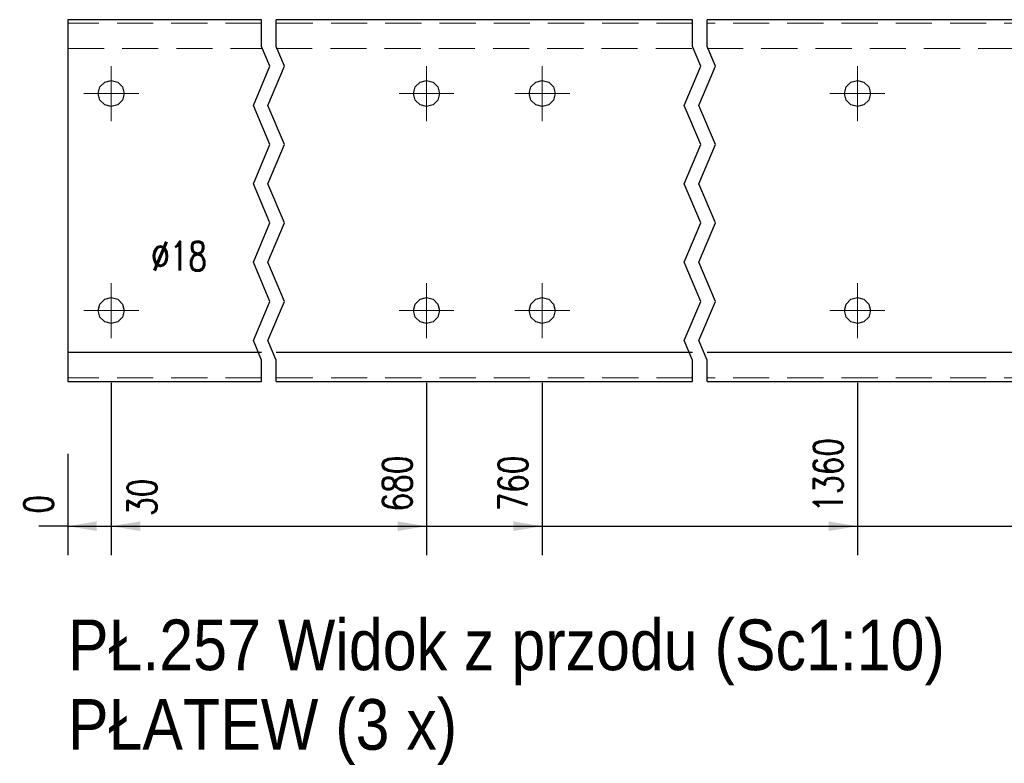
# Model space of a CAD drawing. Header units: millimetres. Extents: x -136 to 717, y 10101 to 10771.
# Tile 28 of 39: x 277 to 345, y 10480 to 10532. Entities that reach past the tile are written whole.
import ezdxf

# ---------------------------------------------------------------- set-up
doc = ezdxf.new("R2010")
doc.units = ezdxf.units.MM
doc.header["$LTSCALE"] = 10
doc.linetypes.add('HIDDEN', pattern=[0.375, 0.25, -0.125])
doc.linetypes.add('MITTE', pattern=[2, 1.25, -0.25, 0.25, -0.25])
doc.layers.get('Defpoints').update_dxf_attribs({"color": 1})
for name, color, linetype, lineweight in [('PS_Bolt', 4, 'Continuous', 13), ('PS_DIM', 4, 'Continuous', 13), ('PS_Hidden', 2, 'HIDDEN', 9), ('PS_Mid', 5, 'MITTE', 15), ('PS_Shape', 161, 'Continuous', 30), ('PS_SOLID', 7, 'Continuous', 30), ('PS_TEXT', 3, 'Continuous', 18)]:
    doc.layers.add(name, color=color, linetype=linetype, lineweight=lineweight)
doc.styles.add('gil', font='txt', dxfattribs={"width": 0.9})
doc.styles.add('simplex', font='simplex.shx', dxfattribs={"width": 0.75})
doc.dimstyles.new('1_10_GŁ_DS1-LS10', dxfattribs={"dimtxt": 2, "dimasz": 2, "dimexe": 2, "dimexo": 5, "dimgap": 1, "dimtad": 1, "dimjust": 4, "dimdec": 0, "dimlfac": 10, "dimtxsty": 'simplex', "dimblk1": 'NONE', "dimsah": 1, "dimcen": 2, "dimclrd": 256, "dimclre": 256, "dimclrt": 3, "dimadec": 1, "dimazin": 0, "dimtfac": 1, "dimtdec": 0, "dimtmove": 2, "dimatfit": 3, "dimfxl": 1, "dimarcsym": 0})

# ---------------------------------------------------------------- blocks, each defined once
blk = doc.blocks.new('*D214')
at = {"layer": 'Defpoints', "color": 0, "transparency": 16777216}
for p in [(280.364, 10506.766), (280.364, 10506.766), (280.364, 10496.766)]:
    blk.add_point(p, dxfattribs=at)
at = {"layer": 'PS_DIM', "lineweight": -2, "transparency": 16777216}
for p, q in [((280.364, 10501.766), (280.364, 10494.766)), ((280.364, 10501.766), (280.364, 10494.766)), ((280.364, 10496.766), (278.364, 10496.766)), ((280.364, 10496.766), (280.364, 10496.766)), ((282.364, 10496.766), (284.364, 10496.766))]:
    blk.add_line(p, q, dxfattribs=at)
at = {"layer": 'PS_DIM', "transparency": 16777216}
blk.add_solid([(282.364, 10497.099), (282.364, 10496.433), (280.364, 10496.766)], dxfattribs=at)
at = {"layer": 'PS_DIM', "color": 3, "transparency": 16777216, "insert": (278.344, 10498.286), "char_height": 2, "attachment_point": 5, "rotation": 90, "style": 'simplex'}
blk.add_mtext('0', dxfattribs=at)
blk = doc.blocks.new('_None')
blk = doc.blocks.new('*D215')
at = {"layer": 'Defpoints', "color": 0, "transparency": 16777216}
for p in [(283.364, 10511.666), (280.364, 10506.766), (283.364, 10496.766)]:
    blk.add_point(p, dxfattribs=at)
at = {"layer": 'PS_DIM', "lineweight": -2, "transparency": 16777216}
for p, q in [((283.364, 10506.666), (283.364, 10494.766)), ((280.364, 10501.766), (280.364, 10494.766)), ((280.364, 10496.766), (278.364, 10496.766)), ((280.364, 10496.766), (283.364, 10496.766)), ((285.364, 10496.766), (287.364, 10496.766))]:
    blk.add_line(p, q, dxfattribs=at)
at = {"layer": 'PS_DIM', "transparency": 16777216}
blk.add_solid([(285.364, 10497.099), (285.364, 10496.433), (283.364, 10496.766)], dxfattribs=at)
at = {"layer": 'PS_DIM', "color": 3, "transparency": 16777216, "insert": (285.496, 10498.768), "char_height": 2, "attachment_point": 5, "rotation": 90, "style": 'simplex'}
blk.add_mtext('30', dxfattribs=at)
blk = doc.blocks.new('*D216')
at = {"layer": 'Defpoints', "color": 0, "transparency": 16777216}
for p in [(305.164, 10511.666), (280.364, 10506.766), (305.164, 10496.766)]:
    blk.add_point(p, dxfattribs=at)
at = {"layer": 'PS_DIM', "lineweight": -2, "transparency": 16777216}
for p, q in [((305.164, 10506.666), (305.164, 10494.766)), ((280.364, 10501.766), (280.364, 10494.766)), ((280.364, 10496.766), (303.164, 10496.766))]:
    blk.add_line(p, q, dxfattribs=at)
at = {"layer": 'PS_DIM', "transparency": 16777216}
blk.add_solid([(303.164, 10497.099), (303.164, 10496.433), (305.164, 10496.766)], dxfattribs=at)
at = {"layer": 'PS_DIM', "color": 3, "transparency": 16777216, "insert": (303.144, 10499.715), "char_height": 2, "attachment_point": 5, "rotation": 90, "style": 'simplex'}
blk.add_mtext('680', dxfattribs=at)
blk = doc.blocks.new('*D217')
at = {"layer": 'Defpoints', "color": 0, "transparency": 16777216}
for p in [(313.164, 10511.666), (280.364, 10506.766), (313.164, 10496.766)]:
    blk.add_point(p, dxfattribs=at)
at = {"layer": 'PS_DIM', "lineweight": -2, "transparency": 16777216}
for p, q in [((313.164, 10506.666), (313.164, 10494.766)), ((280.364, 10501.766), (280.364, 10494.766)), ((280.364, 10496.766), (311.164, 10496.766))]:
    blk.add_line(p, q, dxfattribs=at)
at = {"layer": 'PS_DIM', "transparency": 16777216}
blk.add_solid([(311.164, 10497.099), (311.164, 10496.433), (313.164, 10496.766)], dxfattribs=at)
at = {"layer": 'PS_DIM', "color": 3, "transparency": 16777216, "insert": (311.144, 10499.715), "char_height": 2, "attachment_point": 5, "rotation": 90, "style": 'simplex'}
blk.add_mtext('760', dxfattribs=at)
blk = doc.blocks.new('*D218')
at = {"layer": 'Defpoints', "color": 0, "transparency": 16777216}
for p in [(334.964, 10511.666), (280.364, 10506.766), (334.964, 10496.766)]:
    blk.add_point(p, dxfattribs=at)
at = {"layer": 'PS_DIM', "lineweight": -2, "transparency": 16777216}
for p, q in [((334.964, 10506.666), (334.964, 10494.766)), ((280.364, 10501.766), (280.364, 10494.766)), ((280.364, 10496.766), (332.964, 10496.766))]:
    blk.add_line(p, q, dxfattribs=at)
at = {"layer": 'PS_DIM', "transparency": 16777216}
blk.add_solid([(332.964, 10497.099), (332.964, 10496.433), (334.964, 10496.766)], dxfattribs=at)
at = {"layer": 'PS_DIM', "color": 3, "transparency": 16777216, "insert": (332.944, 10500.286), "char_height": 2, "attachment_point": 5, "rotation": 90, "style": 'simplex'}
blk.add_mtext('1360', dxfattribs=at)
blk = doc.blocks.new('*D219')
at = {"layer": 'Defpoints', "color": 0, "transparency": 16777216}
for p in [(355.964, 10511.666), (280.364, 10506.766), (355.964, 10496.766)]:
    blk.add_point(p, dxfattribs=at)
at = {"layer": 'PS_DIM', "lineweight": -2, "transparency": 16777216}
for p, q in [((355.964, 10506.666), (355.964, 10494.766)), ((280.364, 10501.766), (280.364, 10494.766)), ((280.364, 10496.766), (353.964, 10496.766))]:
    blk.add_line(p, q, dxfattribs=at)
at = {"layer": 'PS_DIM', "transparency": 16777216}
blk.add_solid([(353.964, 10497.099), (353.964, 10496.433), (355.964, 10496.766)], dxfattribs=at)
at = {"layer": 'PS_DIM', "color": 3, "transparency": 16777216, "insert": (353.944, 10500.286), "char_height": 2, "attachment_point": 5, "rotation": 90, "style": 'simplex'}
blk.add_mtext('1570', dxfattribs=at)
blk = doc.blocks.new('*D220')
at = {"layer": 'Defpoints', "color": 0, "transparency": 16777216}
for p in [(377.764, 10511.666), (280.364, 10506.766), (377.764, 10496.766)]:
    blk.add_point(p, dxfattribs=at)
at = {"layer": 'PS_DIM', "lineweight": -2, "transparency": 16777216}
for p, q in [((377.764, 10506.666), (377.764, 10494.766)), ((280.364, 10501.766), (280.364, 10494.766)), ((280.364, 10496.766), (375.764, 10496.766))]:
    blk.add_line(p, q, dxfattribs=at)
at = {"layer": 'PS_DIM', "transparency": 16777216}
blk.add_solid([(375.764, 10497.099), (375.764, 10496.433), (377.764, 10496.766)], dxfattribs=at)
at = {"layer": 'PS_DIM', "color": 3, "transparency": 16777216, "insert": (375.744, 10500.429), "char_height": 2, "attachment_point": 5, "rotation": 90, "style": 'simplex'}
blk.add_mtext('2280', dxfattribs=at)
blk = doc.blocks.new('*D221')
at = {"layer": 'Defpoints', "color": 0, "transparency": 16777216}
for p in [(399.564, 10511.666), (280.364, 10506.766), (399.564, 10496.766)]:
    blk.add_point(p, dxfattribs=at)
at = {"layer": 'PS_DIM', "lineweight": -2, "transparency": 16777216}
for p, q in [((399.564, 10506.666), (399.564, 10494.766)), ((280.364, 10501.766), (280.364, 10494.766)), ((280.364, 10496.766), (397.564, 10496.766))]:
    blk.add_line(p, q, dxfattribs=at)
at = {"layer": 'PS_DIM', "transparency": 16777216}
blk.add_solid([(397.564, 10497.099), (397.564, 10496.433), (399.564, 10496.766)], dxfattribs=at)
at = {"layer": 'PS_DIM', "color": 3, "transparency": 16777216, "insert": (397.544, 10500.429), "char_height": 2, "attachment_point": 5, "rotation": 90, "style": 'simplex'}
blk.add_mtext('3470', dxfattribs=at)
blk = doc.blocks.new('*D222')
at = {"layer": 'Defpoints', "color": 0, "transparency": 16777216}
for p in [(421.364, 10511.666), (280.364, 10506.766), (421.364, 10496.766)]:
    blk.add_point(p, dxfattribs=at)
at = {"layer": 'PS_DIM', "lineweight": -2, "transparency": 16777216}
for p, q in [((421.364, 10506.666), (421.364, 10494.766)), ((280.364, 10501.766), (280.364, 10494.766)), ((280.364, 10496.766), (419.364, 10496.766))]:
    blk.add_line(p, q, dxfattribs=at)
at = {"layer": 'PS_DIM', "transparency": 16777216}
blk.add_solid([(419.364, 10497.099), (419.364, 10496.433), (421.364, 10496.766)], dxfattribs=at)
at = {"layer": 'PS_DIM', "color": 3, "transparency": 16777216, "insert": (419.344, 10500.429), "char_height": 2, "attachment_point": 5, "rotation": 90, "style": 'simplex'}
blk.add_mtext('4360', dxfattribs=at)
blk = doc.blocks.new('*D223')
at = {"layer": 'Defpoints', "color": 0, "transparency": 16777216}
for p in [(443.164, 10511.666), (280.364, 10506.766), (443.164, 10496.766)]:
    blk.add_point(p, dxfattribs=at)
at = {"layer": 'PS_DIM', "lineweight": -2, "transparency": 16777216}
for p, q in [((443.164, 10506.666), (443.164, 10494.766)), ((280.364, 10501.766), (280.364, 10494.766)), ((280.364, 10496.766), (441.164, 10496.766))]:
    blk.add_line(p, q, dxfattribs=at)
at = {"layer": 'PS_DIM', "transparency": 16777216}
blk.add_solid([(441.164, 10497.099), (441.164, 10496.433), (443.164, 10496.766)], dxfattribs=at)
at = {"layer": 'PS_DIM', "color": 3, "transparency": 16777216, "insert": (441.144, 10500.429), "char_height": 2, "attachment_point": 5, "rotation": 90, "style": 'simplex'}
blk.add_mtext('5280', dxfattribs=at)
blk = doc.blocks.new('*D224')
at = {"layer": 'Defpoints', "color": 0, "transparency": 16777216}
for p in [(480.164, 10511.666), (280.364, 10506.766), (480.164, 10496.766)]:
    blk.add_point(p, dxfattribs=at)
at = {"layer": 'PS_DIM', "lineweight": -2, "transparency": 16777216}
for p, q in [((480.164, 10506.666), (480.164, 10494.766)), ((280.364, 10501.766), (280.364, 10494.766)), ((280.364, 10496.766), (478.164, 10496.766))]:
    blk.add_line(p, q, dxfattribs=at)
at = {"layer": 'PS_DIM', "transparency": 16777216}
blk.add_solid([(478.164, 10497.099), (478.164, 10496.433), (480.164, 10496.766)], dxfattribs=at)
at = {"layer": 'PS_DIM', "color": 3, "transparency": 16777216, "insert": (478.144, 10500.429), "char_height": 2, "attachment_point": 5, "rotation": 90, "style": 'simplex'}
blk.add_mtext('5650', dxfattribs=at)
blk = doc.blocks.new('*D225')
at = {"layer": 'Defpoints', "color": 0, "transparency": 16777216}
for p in [(501.964, 10511.666), (280.364, 10506.766), (501.964, 10496.766)]:
    blk.add_point(p, dxfattribs=at)
at = {"layer": 'PS_DIM', "lineweight": -2, "transparency": 16777216}
for p, q in [((501.964, 10506.666), (501.964, 10494.766)), ((280.364, 10501.766), (280.364, 10494.766)), ((280.364, 10496.766), (499.964, 10496.766))]:
    blk.add_line(p, q, dxfattribs=at)
at = {"layer": 'PS_DIM', "transparency": 16777216}
blk.add_solid([(499.964, 10497.099), (499.964, 10496.433), (501.964, 10496.766)], dxfattribs=at)
at = {"layer": 'PS_DIM', "color": 3, "transparency": 16777216, "insert": (499.944, 10500.286), "char_height": 2, "attachment_point": 5, "rotation": 90, "style": 'simplex'}
blk.add_mtext('6180', dxfattribs=at)
blk = doc.blocks.new('*D226')
at = {"layer": 'Defpoints', "color": 0, "transparency": 16777216}
for p in [(509.964, 10511.666), (280.364, 10506.766), (509.964, 10496.766)]:
    blk.add_point(p, dxfattribs=at)
at = {"layer": 'PS_DIM', "lineweight": -2, "transparency": 16777216}
for p, q in [((509.964, 10506.666), (509.964, 10494.766)), ((280.364, 10501.766), (280.364, 10494.766)), ((280.364, 10496.766), (507.964, 10496.766))]:
    blk.add_line(p, q, dxfattribs=at)
at = {"layer": 'PS_DIM', "transparency": 16777216}
blk.add_solid([(507.964, 10497.099), (507.964, 10496.433), (509.964, 10496.766)], dxfattribs=at)
at = {"layer": 'PS_DIM', "color": 3, "transparency": 16777216, "insert": (507.944, 10500.429), "char_height": 2, "attachment_point": 5, "rotation": 90, "style": 'simplex'}
blk.add_mtext('6260', dxfattribs=at)
blk = doc.blocks.new('*D227')
at = {"layer": 'Defpoints', "color": 0, "transparency": 16777216}
for p in [(531.764, 10511.666), (280.364, 10506.766), (531.764, 10496.766)]:
    blk.add_point(p, dxfattribs=at)
at = {"layer": 'PS_DIM', "lineweight": -2, "transparency": 16777216}
for p, q in [((531.764, 10506.666), (531.764, 10494.766)), ((280.364, 10501.766), (280.364, 10494.766)), ((280.364, 10496.766), (529.764, 10496.766))]:
    blk.add_line(p, q, dxfattribs=at)
at = {"layer": 'PS_DIM', "transparency": 16777216}
blk.add_solid([(529.764, 10497.099), (529.764, 10496.433), (531.764, 10496.766)], dxfattribs=at)
at = {"layer": 'PS_DIM', "color": 3, "transparency": 16777216, "insert": (529.744, 10500.429), "char_height": 2, "attachment_point": 5, "rotation": 90, "style": 'simplex'}
blk.add_mtext('6790', dxfattribs=at)
blk = doc.blocks.new('*D228')
at = {"layer": 'Defpoints', "color": 0, "transparency": 16777216}
for p in [(280.364, 10506.766), (534.764, 10506.766), (534.764, 10496.766)]:
    blk.add_point(p, dxfattribs=at)
at = {"layer": 'PS_DIM', "lineweight": -2, "transparency": 16777216}
for p, q in [((280.364, 10501.766), (280.364, 10494.766)), ((534.764, 10501.766), (534.764, 10494.766)), ((280.364, 10496.766), (532.764, 10496.766))]:
    blk.add_line(p, q, dxfattribs=at)
at = {"layer": 'PS_DIM', "transparency": 16777216}
blk.add_solid([(532.764, 10497.099), (532.764, 10496.433), (534.764, 10496.766)], dxfattribs=at)
at = {"layer": 'PS_DIM', "color": 3, "transparency": 16777216, "insert": (533.256, 10500.457), "char_height": 2, "attachment_point": 5, "rotation": 90, "style": 'simplex'}
blk.add_mtext('6820', dxfattribs=at)
blk = doc.blocks.new('*X544')
at = {"color": 3, "linetype": 'Continuous'}
blk.add_line((283.364, 10511.666), (283.364, 10511.666), dxfattribs=at)
blk.add_line((283.364, 10511.666), (283.364, 10511.666), dxfattribs=at)
blk.add_line((283.364, 10511.666), (283.364, 10511.666), dxfattribs=at)
blk.add_line((283.364, 10511.666), (283.364, 10511.666), dxfattribs=at)
blk.add_line((283.364, 10511.666), (283.364, 10511.666), dxfattribs=at)
blk = doc.blocks.new('*X546')
at = {"color": 1}
for p, q in [((293.764, 10529.909), (293.764, 10531.766)), ((294.764, 10529.909), (294.764, 10531.766)), ((323.564, 10529.909), (323.564, 10531.766)), ((324.564, 10529.909), (324.564, 10531.766)), ((294.337, 10528.554), (293.764, 10529.909)), ((295.337, 10528.554), (294.764, 10529.909)), ((324.137, 10528.554), (323.564, 10529.909)), ((325.137, 10528.554), (324.564, 10529.909)), ((293.192, 10525.845), (294.337, 10528.554)), ((294.192, 10525.845), (295.337, 10528.554)), ((322.992, 10525.845), (324.137, 10528.554)), ((323.992, 10525.845), (325.137, 10528.554)), ((294.337, 10523.136), (293.192, 10525.845)), ((295.337, 10523.136), (294.192, 10525.845)), ((324.137, 10523.136), (322.992, 10525.845)), ((325.137, 10523.136), (323.992, 10525.845)), ((293.192, 10520.427), (294.337, 10523.136)), ((294.192, 10520.427), (295.337, 10523.136)), ((322.992, 10520.427), (324.137, 10523.136)), ((323.992, 10520.427), (325.137, 10523.136)), ((294.337, 10517.718), (293.192, 10520.427)), ((295.337, 10517.718), (294.192, 10520.427)), ((324.137, 10517.718), (322.992, 10520.427)), ((325.137, 10517.718), (323.992, 10520.427)), ((293.192, 10515.009), (294.337, 10517.718)), ((294.192, 10515.009), (295.337, 10517.718)), ((322.992, 10515.009), (324.137, 10517.718)), ((323.992, 10515.009), (325.137, 10517.718)), ((294.337, 10512.3), (293.192, 10515.009)), ((295.337, 10512.3), (294.192, 10515.009)), ((324.137, 10512.3), (322.992, 10515.009)), ((325.137, 10512.3), (323.992, 10515.009)), ((293.192, 10509.591), (294.337, 10512.3)), ((294.192, 10509.591), (295.337, 10512.3)), ((322.992, 10509.591), (324.137, 10512.3)), ((323.992, 10509.591), (325.137, 10512.3)), ((293.764, 10508.237), (293.192, 10509.591)), ((294.764, 10508.237), (294.192, 10509.591)), ((323.564, 10508.237), (322.992, 10509.591)), ((324.564, 10508.237), (323.992, 10509.591)), ((293.764, 10506.766), (293.764, 10508.237)), ((294.764, 10506.766), (294.764, 10508.237)), ((323.564, 10506.766), (323.564, 10508.237)), ((324.564, 10506.766), (324.564, 10508.237))]:
    blk.add_line(p, q, dxfattribs=at)
at = {"layer": 'PS_Hidden', "color": 2, "linetype": 'HIDDEN'}
for p, q in [((293.764, 10531.516), (280.364, 10531.516)), ((323.564, 10531.516), (294.764, 10531.516)), ((366.364, 10531.516), (324.564, 10531.516)), ((280.364, 10529.766), (293.764, 10529.766)), ((294.764, 10529.766), (323.564, 10529.766)), ((324.564, 10529.766), (366.364, 10529.766)), ((293.764, 10507.016), (280.364, 10507.016)), ((323.564, 10507.016), (294.764, 10507.016)), ((366.364, 10507.016), (324.564, 10507.016))]:
    blk.add_line(p, q, dxfattribs=at)
at = {"layer": 'PS_Mid', "color": 5, "linetype": 'MITTE'}
for p, q in [((283.364, 10528.566), (283.364, 10524.766)), ((305.164, 10528.566), (305.164, 10524.766)), ((313.164, 10528.566), (313.164, 10524.766)), ((334.964, 10528.566), (334.964, 10524.766)), ((285.264, 10526.666), (281.464, 10526.666)), ((307.064, 10526.666), (303.264, 10526.666)), ((315.064, 10526.666), (311.264, 10526.666)), ((336.864, 10526.666), (333.064, 10526.666)), ((283.364, 10513.566), (283.364, 10509.766)), ((305.164, 10513.566), (305.164, 10509.766)), ((313.164, 10513.566), (313.164, 10509.766)), ((334.964, 10513.566), (334.964, 10509.766)), ((285.264, 10511.666), (281.464, 10511.666)), ((307.064, 10511.666), (303.264, 10511.666)), ((315.064, 10511.666), (311.264, 10511.666)), ((336.864, 10511.666), (333.064, 10511.666))]:
    blk.add_line(p, q, dxfattribs=at)
at = {"layer": 'PS_SOLID', "color": 7, "linetype": 'Continuous'}
for p, q in [((283.364, 10531.766), (280.364, 10531.766)), ((280.364, 10531.766), (280.364, 10508.766)), ((293.764, 10531.766), (283.364, 10531.766)), ((305.164, 10531.766), (294.764, 10531.766)), ((313.164, 10531.766), (305.164, 10531.766)), ((323.564, 10531.766), (313.164, 10531.766)), ((334.964, 10531.766), (324.564, 10531.766)), ((355.964, 10531.766), (334.964, 10531.766)), ((282.464, 10526.666), (282.585, 10527.116)), ((282.585, 10527.116), (282.914, 10527.445)), ((282.914, 10527.445), (283.364, 10527.566)), ((283.364, 10527.566), (283.814, 10527.445)), ((283.814, 10527.445), (284.144, 10527.116)), ((284.144, 10527.116), (284.264, 10526.666)), ((304.264, 10526.666), (304.385, 10527.116)), ((304.385, 10527.116), (304.714, 10527.445)), ((304.714, 10527.445), (305.164, 10527.566)), ((305.164, 10527.566), (305.614, 10527.445)), ((305.614, 10527.445), (305.944, 10527.116)), ((305.944, 10527.116), (306.064, 10526.666)), ((312.264, 10526.666), (312.385, 10527.116)), ((312.385, 10527.116), (312.714, 10527.445)), ((312.714, 10527.445), (313.164, 10527.566)), ((313.164, 10527.566), (313.614, 10527.445)), ((313.614, 10527.445), (313.944, 10527.116)), ((313.944, 10527.116), (314.064, 10526.666)), ((334.064, 10526.666), (334.185, 10527.116)), ((334.185, 10527.116), (334.514, 10527.445)), ((334.514, 10527.445), (334.964, 10527.566)), ((334.964, 10527.566), (335.414, 10527.445)), ((335.414, 10527.445), (335.744, 10527.116)), ((335.744, 10527.116), (335.864, 10526.666)), ((282.585, 10526.216), (282.464, 10526.666)), ((284.264, 10526.666), (284.144, 10526.216)), ((304.385, 10526.216), (304.264, 10526.666)), ((306.064, 10526.666), (305.944, 10526.216)), ((312.385, 10526.216), (312.264, 10526.666)), ((314.064, 10526.666), (313.944, 10526.216)), ((334.185, 10526.216), (334.064, 10526.666)), ((335.864, 10526.666), (335.744, 10526.216)), ((282.914, 10525.887), (282.585, 10526.216)), ((283.364, 10525.766), (282.914, 10525.887)), ((283.814, 10525.887), (283.364, 10525.766)), ((284.144, 10526.216), (283.814, 10525.887)), ((304.714, 10525.887), (304.385, 10526.216)), ((305.164, 10525.766), (304.714, 10525.887)), ((305.614, 10525.887), (305.164, 10525.766)), ((305.944, 10526.216), (305.614, 10525.887)), ((312.714, 10525.887), (312.385, 10526.216)), ((313.164, 10525.766), (312.714, 10525.887)), ((313.614, 10525.887), (313.164, 10525.766)), ((313.944, 10526.216), (313.614, 10525.887)), ((334.514, 10525.887), (334.185, 10526.216)), ((334.964, 10525.766), (334.514, 10525.887)), ((335.414, 10525.887), (334.964, 10525.766)), ((335.744, 10526.216), (335.414, 10525.887)), ((282.464, 10511.666), (282.585, 10512.116)), ((282.585, 10512.116), (282.914, 10512.445)), ((282.914, 10512.445), (283.364, 10512.566)), ((283.364, 10512.566), (283.814, 10512.445)), ((283.814, 10512.445), (284.144, 10512.116)), ((284.144, 10512.116), (284.264, 10511.666)), ((304.264, 10511.666), (304.385, 10512.116)), ((304.385, 10512.116), (304.714, 10512.445)), ((304.714, 10512.445), (305.164, 10512.566)), ((305.164, 10512.566), (305.614, 10512.445)), ((305.614, 10512.445), (305.944, 10512.116)), ((305.944, 10512.116), (306.064, 10511.666)), ((312.264, 10511.666), (312.385, 10512.116)), ((312.385, 10512.116), (312.714, 10512.445)), ((312.714, 10512.445), (313.164, 10512.566)), ((313.164, 10512.566), (313.614, 10512.445)), ((313.614, 10512.445), (313.944, 10512.116)), ((313.944, 10512.116), (314.064, 10511.666)), ((334.064, 10511.666), (334.185, 10512.116)), ((334.185, 10512.116), (334.514, 10512.445)), ((334.514, 10512.445), (334.964, 10512.566)), ((334.964, 10512.566), (335.414, 10512.445)), ((335.414, 10512.445), (335.744, 10512.116)), ((335.744, 10512.116), (335.864, 10511.666)), ((282.585, 10511.216), (282.464, 10511.666)), ((284.264, 10511.666), (284.144, 10511.216)), ((304.385, 10511.216), (304.264, 10511.666)), ((306.064, 10511.666), (305.944, 10511.216)), ((312.385, 10511.216), (312.264, 10511.666)), ((314.064, 10511.666), (313.944, 10511.216)), ((334.185, 10511.216), (334.064, 10511.666)), ((335.864, 10511.666), (335.744, 10511.216)), ((282.914, 10510.887), (282.585, 10511.216)), ((283.364, 10510.766), (282.914, 10510.887)), ((283.814, 10510.887), (283.364, 10510.766)), ((284.144, 10511.216), (283.814, 10510.887)), ((304.714, 10510.887), (304.385, 10511.216)), ((305.164, 10510.766), (304.714, 10510.887)), ((305.614, 10510.887), (305.164, 10510.766)), ((305.944, 10511.216), (305.614, 10510.887)), ((312.714, 10510.887), (312.385, 10511.216)), ((313.164, 10510.766), (312.714, 10510.887)), ((313.614, 10510.887), (313.164, 10510.766)), ((313.944, 10511.216), (313.614, 10510.887)), ((334.514, 10510.887), (334.185, 10511.216)), ((334.964, 10510.766), (334.514, 10510.887)), ((335.414, 10510.887), (334.964, 10510.766)), ((335.744, 10511.216), (335.414, 10510.887)), ((293.764, 10508.766), (280.364, 10508.766)), ((280.364, 10508.766), (280.364, 10506.766)), ((323.564, 10508.766), (294.764, 10508.766)), ((366.364, 10508.766), (324.564, 10508.766)), ((280.364, 10506.766), (293.764, 10506.766)), ((294.764, 10506.766), (323.564, 10506.766)), ((324.564, 10506.766), (366.364, 10506.766))]:
    blk.add_line(p, q, dxfattribs=at)
blk = doc.blocks.new('*X550')
at = {"color": 3, "linetype": 'Continuous'}
blk.add_line((283.364, 10526.666), (283.364, 10526.666), dxfattribs=at)
blk.add_line((283.364, 10526.666), (283.364, 10526.666), dxfattribs=at)
blk.add_line((283.364, 10526.666), (283.364, 10526.666), dxfattribs=at)
blk.add_line((283.364, 10526.666), (283.364, 10526.666), dxfattribs=at)
blk.add_line((283.364, 10526.666), (283.364, 10526.666), dxfattribs=at)
blk = doc.blocks.new('*X553')
at = {"color": 3, "style": 'gil', "width": 0.9}
for s, p in [('PŁ.257 Widok z przodu (Sc1:10)', (280.364, 10486.817)), ('PŁATEW (3 x)', (280.364, 10481.317))]:
    blk.add_text(s, height=3.5, dxfattribs=at).set_placement(p)

msp = doc.modelspace()

# ---------------------------------------------------------------- block references
at = {"layer": 'PS_Bolt', "color": 3}
for name in ['*X550', '*X544']:
    msp.add_blockref(name, (0, 0), dxfattribs=at)
at = {"layer": 'PS_Shape', "color": 2}
msp.add_blockref('*X546', (0, 0), dxfattribs=at)
at = {"layer": 'PS_TEXT'}
msp.add_blockref('*X553', (0, 0), dxfattribs=at)

# ---------------------------------------------------------------- texts
at = {"layer": 'PS_DIM', "insert": (286.122, 10514.424), "char_height": 2, "attachment_point": 7, "style": 'simplex'}
msp.add_mtext('\\A1;%%c18', dxfattribs=at)

# ---------------------------------------------------------------- dimensions: what is measured, and where the dimension line sits
at = {"layer": 'PS_DIM'}
for base, p1, p2, picture, middle in [((283.364, 10496.766), (280.364, 10506.766), (283.364, 10511.666), '*D215', (285.496, 10498.768)), ((280.3644, 10496.7661), (280.3643, 10506.7661), (280.3644, 10506.7661), '*D214', (278.3444, 10498.2861))]:
    dim = msp.add_linear_dim(base=base, p1=p1, p2=p2, dimstyle='1_10_GŁ_DS1-LS10', dxfattribs=at)
    dim.commit()
    dim.dimension.update_dxf_attribs({"geometry": picture, "text_midpoint": middle, "dimtype": 128, "text_rotation": 90})
for base, p2, text, picture, middle in [((305.164, 10496.766), (305.164, 10511.666), '680', '*D216', (303.144, 10499.715)), ((313.164, 10496.766), (313.164, 10511.666), '760', '*D217', (311.144, 10499.715)), ((334.964, 10496.766), (334.964, 10511.666), '1360', '*D218', (332.944, 10500.286)), ((355.964, 10496.766), (355.964, 10511.666), '1570', '*D219', (353.944, 10500.286)), ((377.764, 10496.766), (377.764, 10511.666), '2280', '*D220', (375.744, 10500.429)), ((399.564, 10496.766), (399.564, 10511.666), '3470', '*D221', (397.544, 10500.429)), ((421.364, 10496.766), (421.364, 10511.666), '4360', '*D222', (419.344, 10500.429)), ((443.164, 10496.766), (443.164, 10511.666), '5280', '*D223', (441.144, 10500.429)), ((480.164, 10496.766), (480.164, 10511.666), '5650', '*D224', (478.144, 10500.429)), ((501.964, 10496.766), (501.964, 10511.666), '6180', '*D225', (499.944, 10500.286)), ((509.964, 10496.766), (509.964, 10511.666), '6260', '*D226', (507.944, 10500.429)), ((531.764, 10496.766), (531.764, 10511.666), '6790', '*D227', (529.744, 10500.429)), ((534.764, 10496.766), (534.764, 10506.766), '6820', '*D228', (533.256, 10500.457))]:
    dim = msp.add_linear_dim(base=base, p1=(280.364, 10506.766), p2=p2, text=text, dimstyle='1_10_GŁ_DS1-LS10', dxfattribs=at)
    dim.commit()
    dim.dimension.update_dxf_attribs({"geometry": picture, "text_midpoint": middle, "dimtype": 128, "text_rotation": 90})

doc.saveas('drawing.dxf')
